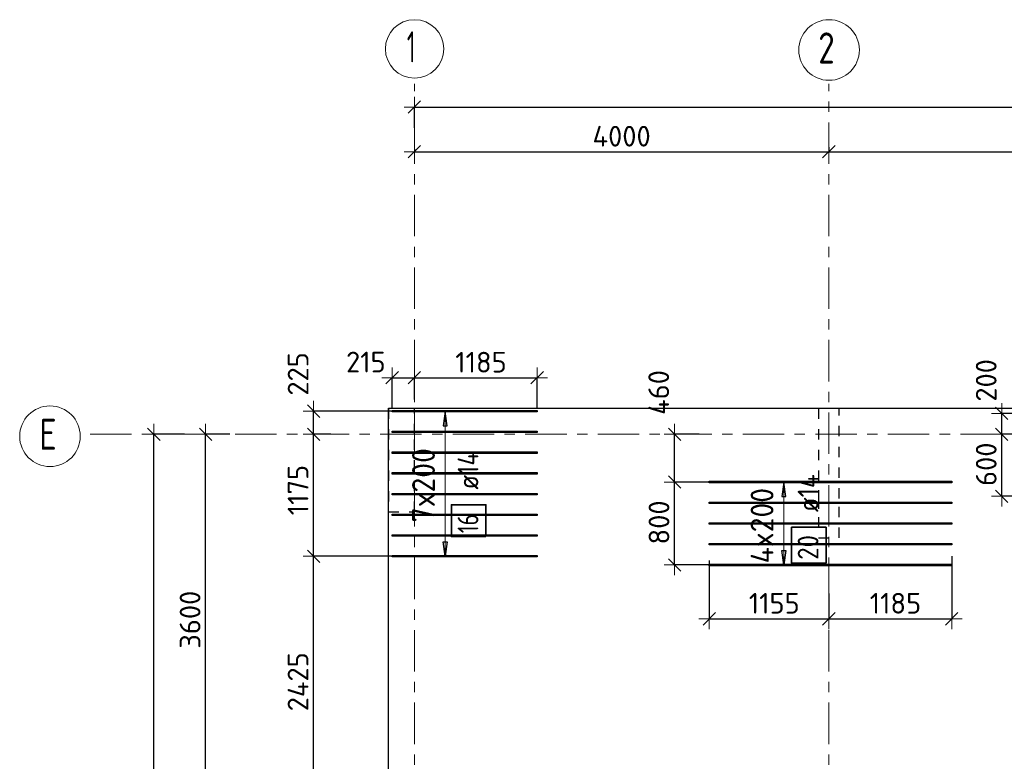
# Model space of a CAD drawing. Header units: metres. Extents: x -38 to 98, y -15 to 21.
# Tile 8 of 147: x -3.31 to 6.19, y 13.24 to 20.4. Entities that reach past the tile are written whole.
import ezdxf

# ---------------------------------------------------------------- set-up
doc = ezdxf.new("R2010")
doc.units = ezdxf.units.M
doc.header["$PDMODE"] = 65
for name, pattern in [('______11', [0.5, 0.4, -0.05, 0, -0.05]), ('______2', [0.0405, 0.03, -0.0105]), ('______5', [1.1, 0.8, -0.1, 0.1, -0.1])]:
    doc.linetypes.add(name, pattern=pattern)
for name, color, linetype, lineweight in [('XR$1$Осевая линия (1)', 7, '______5', 13), ('XR$1$Размерная линия (1)', 7, 'Continuous', 13), ('XR$4$Перекрытие (1)', 7, 'Continuous', 35), ('XR$4$Размерная линия (1)', 7, 'Continuous', 13)]:
    doc.layers.add(name, color=color, linetype=linetype, lineweight=lineweight)
doc.layers.add('XR$4$Арм.стержн.Доп. Арм верхн.зоны Х', color=7, linetype='Continuous', lineweight=35, true_color=0x8c8cff)
doc.layers.add('XR$6$Стена_ бетон несущ.', color=7, linetype='Continuous', lineweight=70, true_color=0xb4b496)
doc.styles.add('ISOCPEUR', font='txt')
doc.dimstyles.new('DIMSTYLE_2', dxfattribs={"dimtxt": 0.2, "dimasz": 0.2, "dimexe": 0, "dimexo": 0, "dimgap": 0.1, "dimtad": 2, "dimdec": 0, "dimlfac": 1000, "dimrnd": 5, "dimzin": 12, "dimdsep": 46, "dimtxsty": 'ISOCPEUR', "dimblk1": 'ALL_ML_STRICH', "dimblk2": 'ALL_ML_STRICH', "dimsah": 1, "dimcen": 0, "dimclrd": 7, "dimclre": 256, "dimclrt": 7, "dimadec": 0, "dimazin": 0, "dimtfac": 1, "dimtdec": 0, "dimtix": 1, "dimtmove": 2, "dimatfit": 3, "dimfxl": 0, "dimtzin": 0, "dimlwd": 0, "dimlwe": -3, "dimarcsym": 0})
doc.dimstyles.new('DIMSTYLE_3', dxfattribs={"dimtxt": 0.2, "dimasz": 0.2, "dimexe": 0, "dimexo": 0, "dimgap": 0.1, "dimtad": 2, "dimdec": 0, "dimlfac": 1000, "dimrnd": 5, "dimzin": 12, "dimdsep": 46, "dimtxsty": 'ISOCPEUR', "dimblk1": 'ALL_ML_STRICH', "dimblk2": 'ALL_ML_STRICH', "dimsah": 1, "dimcen": 0, "dimclrd": 7, "dimclre": 256, "dimclrt": 7, "dimadec": 0, "dimazin": 0, "dimtfac": 1, "dimtdec": 0, "dimtix": 1, "dimtmove": 2, "dimatfit": 3, "dimfxl": 0, "dimtzin": 0, "dimlwd": 0, "dimlwe": -3, "dimarcsym": 0})
doc.dimstyles.new('DIMSTYLE_33', dxfattribs={"dimtxt": 0.2, "dimasz": 0.2, "dimexe": 0, "dimexo": 0, "dimgap": 0.1, "dimtad": 2, "dimdec": 0, "dimlfac": 1000, "dimrnd": 5, "dimzin": 12, "dimdsep": 46, "dimtxsty": 'ISOCPEUR', "dimblk1": 'ALL_ML_STRICH', "dimblk2": 'ALL_ML_STRICH', "dimsah": 1, "dimcen": 0, "dimclrd": 7, "dimclre": 256, "dimclrt": 7, "dimadec": 0, "dimazin": 0, "dimtfac": 1, "dimtdec": 0, "dimtix": 1, "dimtmove": 2, "dimatfit": 3, "dimfxl": 0, "dimtvp": 1.2, "dimtzin": 0, "dimlwd": 0, "dimlwe": -3, "dimarcsym": 0})

# ---------------------------------------------------------------- blocks, each defined once
blk = doc.blocks.new('ALL_ML_STRICH')
at = {"color": 0, "linetype": 'ByBlock', "lineweight": -2}
for p, q in [((0, -0.5), (0, 0.5)), ((-1, 0), (0.5, 0)), ((-0.3, -0.3), (0.3, 0.3))]:
    blk.add_line(p, q, dxfattribs=at)
blk = doc.blocks.new('*D4')
at = {"layer": 'DEFPOINTS', "color": 7, "linetype": 'Continuous', "lineweight": 13, "transparency": 33554687}
for p in [(-1.6986, 16.4), (-2.2938, 0), (-2.0153, 0)]:
    blk.add_point(p, dxfattribs=at)
at = {"layer": 'XR$1$Размерная линия (1)', "color": 9, "linetype": 'Continuous', "lineweight": -2, "true_color": 0xc7c7c7, "transparency": 33554687}
for p, q in [((-1.7186, 16.4), (-2.0153, 16.4)), ((-2.2738, 0), (-2.0153, 0))]:
    blk.add_line(p, q, dxfattribs=at)
at = {"layer": 'XR$1$Размерная линия (1)', "color": 7, "linetype": 'Continuous', "lineweight": -2, "transparency": 33554687}
blk.add_line((-2.0153, 0), (-2.0153, 16.4), dxfattribs=at)
at = {"layer": 'XR$1$Размерная линия (1)', "color": 7, "linetype": 'Continuous', "lineweight": 13, "transparency": 33554687, "xscale": 0.2, "yscale": 0.2, "zscale": 0.2}
for p, rotation in [((-2.0153, 16.4), 90), ((-2.0153, 0), 270)]:
    blk.add_blockref('ALL_ML_STRICH', p, dxfattribs=dict(at, rotation=rotation))
at = {"layer": 'XR$1$Размерная линия (1)', "color": 7, "linetype": 'Continuous', "lineweight": 13, "transparency": 33554687, "insert": (-2.1653, 8.22), "char_height": 0.2, "width": 1, "attachment_point": 5, "rotation": 90, "style": 'ISOCPEUR'}
blk.add_mtext('\\A1;{16400}', dxfattribs=at)
blk = doc.blocks.new('*D9')
at = {"layer": 'DEFPOINTS', "color": 7, "linetype": 'Continuous', "lineweight": 13, "transparency": 33554687}
for p in [(-1.2605, 16.4), (-1.5153, 12.8), (-1.3472, 12.8)]:
    blk.add_point(p, dxfattribs=at)
at = {"layer": 'XR$1$Размерная линия (1)', "color": 9, "linetype": 'Continuous', "lineweight": -2, "true_color": 0xc7c7c7, "transparency": 33554687}
for p, q in [((-1.2805, 16.4), (-1.5153, 16.4)), ((-1.3672, 12.8), (-1.5153, 12.8))]:
    blk.add_line(p, q, dxfattribs=at)
at = {"layer": 'XR$1$Размерная линия (1)', "color": 7, "linetype": 'Continuous', "lineweight": -2, "transparency": 33554687}
blk.add_line((-1.5153, 12.8), (-1.5153, 16.4), dxfattribs=at)
at = {"layer": 'XR$1$Размерная линия (1)', "color": 7, "linetype": 'Continuous', "lineweight": 13, "transparency": 33554687, "xscale": 0.2, "yscale": 0.2, "zscale": 0.2}
for p, rotation in [((-1.5153, 16.4), 90), ((-1.5153, 12.8), 270)]:
    blk.add_blockref('ALL_ML_STRICH', p, dxfattribs=dict(at, rotation=rotation))
at = {"layer": 'XR$1$Размерная линия (1)', "color": 7, "linetype": 'Continuous', "lineweight": 13, "transparency": 33554687, "insert": (-1.6653, 14.61), "char_height": 0.2, "width": 0.8, "attachment_point": 5, "rotation": 90, "style": 'ISOCPEUR'}
blk.add_mtext('\\A1;{3600}', dxfattribs=at)
blk = doc.blocks.new('*D10')
at = {"layer": 'DEFPOINTS', "color": 7, "linetype": 'Continuous', "lineweight": 13, "transparency": 33554687}
for p in [(0.5, 19.5574), (0.5, 19.3768), (61.6, 17.1197)]:
    blk.add_point(p, dxfattribs=at)
at = {"layer": 'XR$1$Размерная линия (1)', "color": 9, "linetype": 'Continuous', "lineweight": -2, "true_color": 0xc7c7c7, "transparency": 33554687}
for p, q in [((0.5, 19.3568), (0.5, 19.5574)), ((61.6, 17.1397), (61.6, 19.5574))]:
    blk.add_line(p, q, dxfattribs=at)
at = {"layer": 'XR$1$Размерная линия (1)', "color": 7, "linetype": 'Continuous', "lineweight": -2, "transparency": 33554687}
blk.add_line((0.5, 19.5574), (61.6, 19.5574), dxfattribs=at)
at = {"layer": 'XR$1$Размерная линия (1)', "color": 7, "linetype": 'Continuous', "lineweight": 13, "transparency": 33554687, "xscale": 0.2, "yscale": 0.2, "zscale": 0.2, "rotation": 180}
blk.add_blockref('ALL_ML_STRICH', (0.5, 19.5574), dxfattribs=at)
at = {"layer": 'XR$1$Размерная линия (1)', "color": 7, "linetype": 'Continuous', "lineweight": 13, "transparency": 33554687, "xscale": 0.2, "yscale": 0.2, "zscale": 0.2}
blk.add_blockref('ALL_ML_STRICH', (61.6, 19.5574), dxfattribs=at)
at = {"layer": 'XR$1$Размерная линия (1)', "color": 7, "linetype": 'Continuous', "lineweight": 13, "transparency": 33554687, "insert": (31.1, 19.7074), "char_height": 0.2, "width": 1, "attachment_point": 5, "style": 'ISOCPEUR'}
blk.add_mtext('\\A1;{61100}', dxfattribs=at)
blk = doc.blocks.new('*D25')
at = {"layer": 'DEFPOINTS', "color": 7, "linetype": 'Continuous', "lineweight": 13, "transparency": 33554687}
for p in [(0.5, 19.1695), (0.5, 19.1261), (4.5, 19.1912)]:
    blk.add_point(p, dxfattribs=at)
at = {"layer": 'XR$1$Размерная линия (1)', "color": 9, "linetype": 'Continuous', "lineweight": -2, "true_color": 0xc7c7c7, "transparency": 33554687}
for p, q in [((0.5, 19.1495), (0.5, 19.1261)), ((4.5, 19.1712), (4.5, 19.1261))]:
    blk.add_line(p, q, dxfattribs=at)
at = {"layer": 'XR$1$Размерная линия (1)', "color": 7, "linetype": 'Continuous', "lineweight": -2, "transparency": 33554687}
blk.add_line((0.5, 19.1261), (4.5, 19.1261), dxfattribs=at)
at = {"layer": 'XR$1$Размерная линия (1)', "color": 7, "linetype": 'Continuous', "lineweight": 13, "transparency": 33554687, "xscale": 0.2, "yscale": 0.2, "zscale": 0.2, "rotation": 180}
blk.add_blockref('ALL_ML_STRICH', (0.5, 19.1261), dxfattribs=at)
at = {"layer": 'XR$1$Размерная линия (1)', "color": 7, "linetype": 'Continuous', "lineweight": 13, "transparency": 33554687, "xscale": 0.2, "yscale": 0.2, "zscale": 0.2}
blk.add_blockref('ALL_ML_STRICH', (4.5, 19.1261), dxfattribs=at)
at = {"layer": 'XR$1$Размерная линия (1)', "color": 7, "linetype": 'Continuous', "lineweight": 13, "transparency": 33554687, "insert": (2.5, 19.2761), "char_height": 0.2, "width": 0.8, "attachment_point": 5, "style": 'ISOCPEUR'}
blk.add_mtext('\\A1;{4000}', dxfattribs=at)
blk = doc.blocks.new('*D26')
at = {"layer": 'DEFPOINTS', "color": 7, "linetype": 'Continuous', "lineweight": 13, "transparency": 33554687}
for p in [(4.5, 19.1912), (4.5, 19.1261), (9.15, 19.1262)]:
    blk.add_point(p, dxfattribs=at)
at = {"layer": 'XR$1$Размерная линия (1)', "color": 9, "linetype": 'Continuous', "lineweight": -2, "true_color": 0xc7c7c7, "transparency": 33554687}
for p, q in [((4.5, 19.1712), (4.5, 19.1261)), ((9.15, 19.1261), (9.15, 19.1261))]:
    blk.add_line(p, q, dxfattribs=at)
at = {"layer": 'XR$1$Размерная линия (1)', "color": 7, "linetype": 'Continuous', "lineweight": -2, "transparency": 33554687}
blk.add_line((4.5, 19.1261), (9.15, 19.1261), dxfattribs=at)
at = {"layer": 'XR$1$Размерная линия (1)', "color": 7, "linetype": 'Continuous', "lineweight": 13, "transparency": 33554687, "xscale": 0.2, "yscale": 0.2, "zscale": 0.2, "rotation": 180}
blk.add_blockref('ALL_ML_STRICH', (4.5, 19.1261), dxfattribs=at)
at = {"layer": 'XR$1$Размерная линия (1)', "color": 7, "linetype": 'Continuous', "lineweight": 13, "transparency": 33554687, "xscale": 0.2, "yscale": 0.2, "zscale": 0.2}
blk.add_blockref('ALL_ML_STRICH', (9.15, 19.1261), dxfattribs=at)
at = {"layer": 'XR$1$Размерная линия (1)', "color": 7, "linetype": 'Continuous', "lineweight": 13, "transparency": 33554687, "insert": (6.825, 19.2761), "char_height": 0.2, "width": 0.8, "attachment_point": 5, "style": 'ISOCPEUR'}
blk.add_mtext('\\A1;{4650}', dxfattribs=at)
blk = doc.blocks.new('*D259')
at = {"layer": 'DEFPOINTS', "color": 7, "linetype": 'Continuous', "lineweight": 13, "transparency": 33554687}
for p in [(0.2851, 16.9453), (0.5, 16.7159), (0.2851, 16.6306)]:
    blk.add_point(p, dxfattribs=at)
at = {"layer": 'XR$4$Размерная линия (1)', "color": 9, "linetype": 'Continuous', "lineweight": -2, "true_color": 0xc7c7c7, "transparency": 33554687}
for p, q in [((0.2851, 16.6506), (0.2851, 16.9453)), ((0.5, 16.7359), (0.5, 16.9453))]:
    blk.add_line(p, q, dxfattribs=at)
at = {"layer": 'XR$4$Размерная линия (1)', "color": 7, "linetype": 'Continuous', "lineweight": -2, "transparency": 33554687}
blk.add_line((0.2851, 16.9453), (0.5, 16.9453), dxfattribs=at)
at = {"layer": 'XR$4$Размерная линия (1)', "color": 7, "linetype": 'Continuous', "lineweight": 13, "transparency": 33554687, "xscale": 0.2, "yscale": 0.2, "zscale": 0.2, "rotation": 180}
blk.add_blockref('ALL_ML_STRICH', (0.2851, 16.9453), dxfattribs=at)
at = {"layer": 'XR$4$Размерная линия (1)', "color": 7, "linetype": 'Continuous', "lineweight": 13, "transparency": 33554687, "xscale": 0.2, "yscale": 0.2, "zscale": 0.2}
blk.add_blockref('ALL_ML_STRICH', (0.5, 16.9453), dxfattribs=at)
at = {"layer": 'XR$4$Размерная линия (1)', "color": 7, "linetype": 'Continuous', "lineweight": 13, "transparency": 33554687, "insert": (0.0313, 17.0967), "char_height": 0.2, "width": 0.6, "attachment_point": 5, "style": 'ISOCPEUR'}
blk.add_mtext('\\A1;{215}', dxfattribs=at)
blk = doc.blocks.new('*D260')
at = {"layer": 'DEFPOINTS', "color": 7, "linetype": 'Continuous', "lineweight": 13, "transparency": 33554687}
for p in [(0.5, 16.9453), (0.5, 16.7159), (1.6851, 16.6306)]:
    blk.add_point(p, dxfattribs=at)
at = {"layer": 'XR$4$Размерная линия (1)', "color": 9, "linetype": 'Continuous', "lineweight": -2, "true_color": 0xc7c7c7, "transparency": 33554687}
for p, q in [((0.5, 16.7359), (0.5, 16.9453)), ((1.6851, 16.6506), (1.6851, 16.9453))]:
    blk.add_line(p, q, dxfattribs=at)
at = {"layer": 'XR$4$Размерная линия (1)', "color": 7, "linetype": 'Continuous', "lineweight": -2, "transparency": 33554687}
blk.add_line((0.5, 16.9453), (1.6851, 16.9453), dxfattribs=at)
at = {"layer": 'XR$4$Размерная линия (1)', "color": 7, "linetype": 'Continuous', "lineweight": 13, "transparency": 33554687, "xscale": 0.2, "yscale": 0.2, "zscale": 0.2, "rotation": 180}
blk.add_blockref('ALL_ML_STRICH', (0.5, 16.9453), dxfattribs=at)
at = {"layer": 'XR$4$Размерная линия (1)', "color": 7, "linetype": 'Continuous', "lineweight": 13, "transparency": 33554687, "xscale": 0.2, "yscale": 0.2, "zscale": 0.2}
blk.add_blockref('ALL_ML_STRICH', (1.6851, 16.9453), dxfattribs=at)
at = {"layer": 'XR$4$Размерная линия (1)', "color": 7, "linetype": 'Continuous', "lineweight": 13, "transparency": 33554687, "insert": (1.1426, 17.0953), "char_height": 0.2, "width": 0.8, "attachment_point": 5, "style": 'ISOCPEUR'}
blk.add_mtext('\\A1;{1185}', dxfattribs=at)
blk = doc.blocks.new('*D263')
at = {"layer": 'DEFPOINTS', "color": 7, "linetype": 'Continuous', "lineweight": 13, "transparency": 33554687}
for p in [(0.3612, 15.2226), (-0.4731, 12.8), (-0.2123, 12.8)]:
    blk.add_point(p, dxfattribs=at)
at = {"layer": 'XR$4$Размерная линия (1)', "color": 9, "linetype": 'Continuous', "lineweight": -2, "true_color": 0xc7c7c7, "transparency": 33554687}
for p, q in [((0.3412, 15.2226), (-0.4731, 15.2226)), ((-0.2323, 12.8), (-0.4731, 12.8))]:
    blk.add_line(p, q, dxfattribs=at)
at = {"layer": 'XR$4$Размерная линия (1)', "color": 7, "linetype": 'Continuous', "lineweight": -2, "transparency": 33554687}
blk.add_line((-0.4731, 12.8), (-0.4731, 15.2226), dxfattribs=at)
at = {"layer": 'XR$4$Размерная линия (1)', "color": 7, "linetype": 'Continuous', "lineweight": 13, "transparency": 33554687, "xscale": 0.2, "yscale": 0.2, "zscale": 0.2}
for p, rotation in [((-0.4731, 15.2226), 90), ((-0.4731, 12.8), 270)]:
    blk.add_blockref('ALL_ML_STRICH', p, dxfattribs=dict(at, rotation=rotation))
at = {"layer": 'XR$4$Размерная линия (1)', "color": 7, "linetype": 'Continuous', "lineweight": 13, "transparency": 33554687, "insert": (-0.6231, 14.0113), "char_height": 0.2, "width": 0.8, "attachment_point": 5, "rotation": 90, "style": 'ISOCPEUR'}
blk.add_mtext('\\A1;{2425}', dxfattribs=at)
blk = doc.blocks.new('*D264')
at = {"layer": 'DEFPOINTS', "color": 7, "linetype": 'Continuous', "lineweight": 13, "transparency": 33554687}
for p in [(-0.2871, 16.4), (-0.4731, 15.2226), (0.3612, 15.2226)]:
    blk.add_point(p, dxfattribs=at)
at = {"layer": 'XR$4$Размерная линия (1)', "color": 9, "linetype": 'Continuous', "lineweight": -2, "true_color": 0xc7c7c7, "transparency": 33554687}
for p, q in [((-0.3071, 16.4), (-0.4731, 16.4)), ((0.3412, 15.2226), (-0.4731, 15.2226))]:
    blk.add_line(p, q, dxfattribs=at)
at = {"layer": 'XR$4$Размерная линия (1)', "color": 7, "linetype": 'Continuous', "lineweight": -2, "transparency": 33554687}
blk.add_line((-0.4731, 15.2226), (-0.4731, 16.4), dxfattribs=at)
at = {"layer": 'XR$4$Размерная линия (1)', "color": 7, "linetype": 'Continuous', "lineweight": 13, "transparency": 33554687, "xscale": 0.2, "yscale": 0.2, "zscale": 0.2}
for p, rotation in [((-0.4731, 16.4), 90), ((-0.4731, 15.2226), 270)]:
    blk.add_blockref('ALL_ML_STRICH', p, dxfattribs=dict(at, rotation=rotation))
at = {"layer": 'XR$4$Размерная линия (1)', "color": 7, "linetype": 'Continuous', "lineweight": 13, "transparency": 33554687, "insert": (-0.6231, 15.8613), "char_height": 0.2, "width": 0.8, "attachment_point": 5, "rotation": 90, "style": 'ISOCPEUR'}
blk.add_mtext('\\A1;{1175}', dxfattribs=at)
blk = doc.blocks.new('*D265')
at = {"layer": 'DEFPOINTS', "color": 7, "linetype": 'Continuous', "lineweight": 13, "transparency": 33554687}
for p in [(0.323, 16.6226), (-0.4731, 16.4), (-0.2871, 16.4)]:
    blk.add_point(p, dxfattribs=at)
at = {"layer": 'XR$4$Размерная линия (1)', "color": 9, "linetype": 'Continuous', "lineweight": -2, "true_color": 0xc7c7c7, "transparency": 33554687}
for p, q in [((0.303, 16.6226), (-0.4731, 16.6226)), ((-0.3071, 16.4), (-0.4731, 16.4))]:
    blk.add_line(p, q, dxfattribs=at)
at = {"layer": 'XR$4$Размерная линия (1)', "color": 7, "linetype": 'Continuous', "lineweight": -2, "transparency": 33554687}
blk.add_line((-0.4731, 16.4), (-0.4731, 16.6226), dxfattribs=at)
at = {"layer": 'XR$4$Размерная линия (1)', "color": 7, "linetype": 'Continuous', "lineweight": 13, "transparency": 33554687, "xscale": 0.2, "yscale": 0.2, "zscale": 0.2}
for p, rotation in [((-0.4731, 16.6226), 90), ((-0.4731, 16.4), 270)]:
    blk.add_blockref('ALL_ML_STRICH', p, dxfattribs=dict(at, rotation=rotation))
at = {"layer": 'XR$4$Размерная линия (1)', "color": 7, "linetype": 'Continuous', "lineweight": 13, "transparency": 33554687, "insert": (-0.6226, 16.9821), "char_height": 0.2, "width": 0.6, "attachment_point": 5, "rotation": 90, "style": 'ISOCPEUR'}
blk.add_mtext('\\A1;{225}', dxfattribs=at)
blk = doc.blocks.new('*D306')
at = {"layer": 'DEFPOINTS', "color": 7, "linetype": 'Continuous', "lineweight": 13, "transparency": 33554687}
for p in [(3.4334, 15.9387), (3.0111, 15.1387), (3.4068, 15.1387)]:
    blk.add_point(p, dxfattribs=at)
at = {"layer": 'XR$4$Размерная линия (1)', "color": 9, "linetype": 'Continuous', "lineweight": -2, "true_color": 0xc7c7c7, "transparency": 33554687}
for p, q in [((3.4134, 15.9387), (3.0111, 15.9387)), ((3.3868, 15.1387), (3.0111, 15.1387))]:
    blk.add_line(p, q, dxfattribs=at)
at = {"layer": 'XR$4$Размерная линия (1)', "color": 7, "linetype": 'Continuous', "lineweight": -2, "transparency": 33554687}
blk.add_line((3.0111, 15.1387), (3.0111, 15.9387), dxfattribs=at)
at = {"layer": 'XR$4$Размерная линия (1)', "color": 7, "linetype": 'Continuous', "lineweight": 13, "transparency": 33554687, "xscale": 0.2, "yscale": 0.2, "zscale": 0.2}
for p, rotation in [((3.0111, 15.9387), 90), ((3.0111, 15.1387), 270)]:
    blk.add_blockref('ALL_ML_STRICH', p, dxfattribs=dict(at, rotation=rotation))
at = {"layer": 'XR$4$Размерная линия (1)', "color": 7, "linetype": 'Continuous', "lineweight": 13, "transparency": 33554687, "insert": (2.8611, 15.5487), "char_height": 0.2, "width": 0.6, "attachment_point": 5, "rotation": 90, "style": 'ISOCPEUR'}
blk.add_mtext('\\A1;{800}', dxfattribs=at)
blk = doc.blocks.new('*D307')
at = {"layer": 'DEFPOINTS', "color": 7, "linetype": 'Continuous', "lineweight": 13, "transparency": 33554687}
for p in [(3.2676, 16.4), (3.0111, 15.9387), (3.4334, 15.9387)]:
    blk.add_point(p, dxfattribs=at)
at = {"layer": 'XR$4$Размерная линия (1)', "color": 9, "linetype": 'Continuous', "lineweight": -2, "true_color": 0xc7c7c7, "transparency": 33554687}
for p, q in [((3.2476, 16.4), (3.0111, 16.4)), ((3.4134, 15.9387), (3.0111, 15.9387))]:
    blk.add_line(p, q, dxfattribs=at)
at = {"layer": 'XR$4$Размерная линия (1)', "color": 7, "linetype": 'Continuous', "lineweight": -2, "transparency": 33554687}
blk.add_line((3.0111, 15.9387), (3.0111, 16.4), dxfattribs=at)
at = {"layer": 'XR$4$Размерная линия (1)', "color": 7, "linetype": 'Continuous', "lineweight": 13, "transparency": 33554687, "xscale": 0.2, "yscale": 0.2, "zscale": 0.2}
for p, rotation in [((3.0111, 16.4), 90), ((3.0111, 15.9387), 270)]:
    blk.add_blockref('ALL_ML_STRICH', p, dxfattribs=dict(at, rotation=rotation))
at = {"layer": 'XR$4$Размерная линия (1)', "color": 7, "linetype": 'Continuous', "lineweight": 13, "transparency": 33554687, "insert": (2.8584, 16.8031), "char_height": 0.2, "width": 0.6, "attachment_point": 5, "rotation": 90, "style": 'ISOCPEUR'}
blk.add_mtext('\\A1;{460}', dxfattribs=at)
blk = doc.blocks.new('*D308')
at = {"layer": 'DEFPOINTS', "color": 7, "linetype": 'Continuous', "lineweight": 13, "transparency": 33554687}
for p in [(3.3463, 15.2026), (4.5, 14.8445), (3.3463, 14.619)]:
    blk.add_point(p, dxfattribs=at)
at = {"layer": 'XR$4$Размерная линия (1)', "color": 9, "linetype": 'Continuous', "lineweight": -2, "true_color": 0xc7c7c7, "transparency": 33554687}
for p, q in [((3.3463, 15.1826), (3.3463, 14.619)), ((4.5, 14.8645), (4.5, 14.619))]:
    blk.add_line(p, q, dxfattribs=at)
at = {"layer": 'XR$4$Размерная линия (1)', "color": 7, "linetype": 'Continuous', "lineweight": -2, "transparency": 33554687}
blk.add_line((3.3463, 14.619), (4.5, 14.619), dxfattribs=at)
at = {"layer": 'XR$4$Размерная линия (1)', "color": 7, "linetype": 'Continuous', "lineweight": 13, "transparency": 33554687, "xscale": 0.2, "yscale": 0.2, "zscale": 0.2, "rotation": 180}
blk.add_blockref('ALL_ML_STRICH', (3.3463, 14.619), dxfattribs=at)
at = {"layer": 'XR$4$Размерная линия (1)', "color": 7, "linetype": 'Continuous', "lineweight": 13, "transparency": 33554687, "xscale": 0.2, "yscale": 0.2, "zscale": 0.2}
blk.add_blockref('ALL_ML_STRICH', (4.5, 14.619), dxfattribs=at)
at = {"layer": 'XR$4$Размерная линия (1)', "color": 7, "linetype": 'Continuous', "lineweight": 13, "transparency": 33554687, "insert": (3.9732, 14.769), "char_height": 0.2, "width": 0.8, "attachment_point": 5, "style": 'ISOCPEUR'}
blk.add_mtext('\\A1;{1155}', dxfattribs=at)
blk = doc.blocks.new('*D309')
at = {"layer": 'DEFPOINTS', "color": 7, "linetype": 'Continuous', "lineweight": 13, "transparency": 33554687}
for p in [(5.6863, 15.2424), (4.5, 14.8445), (4.5, 14.619)]:
    blk.add_point(p, dxfattribs=at)
at = {"layer": 'XR$4$Размерная линия (1)', "color": 9, "linetype": 'Continuous', "lineweight": -2, "true_color": 0xc7c7c7, "transparency": 33554687}
for p, q in [((5.6863, 15.2224), (5.6863, 14.619)), ((4.5, 14.8645), (4.5, 14.619))]:
    blk.add_line(p, q, dxfattribs=at)
at = {"layer": 'XR$4$Размерная линия (1)', "color": 7, "linetype": 'Continuous', "lineweight": -2, "transparency": 33554687}
blk.add_line((4.5, 14.619), (5.6863, 14.619), dxfattribs=at)
at = {"layer": 'XR$4$Размерная линия (1)', "color": 7, "linetype": 'Continuous', "lineweight": 13, "transparency": 33554687, "xscale": 0.2, "yscale": 0.2, "zscale": 0.2, "rotation": 180}
blk.add_blockref('ALL_ML_STRICH', (4.5, 14.619), dxfattribs=at)
at = {"layer": 'XR$4$Размерная линия (1)', "color": 7, "linetype": 'Continuous', "lineweight": 13, "transparency": 33554687, "xscale": 0.2, "yscale": 0.2, "zscale": 0.2}
blk.add_blockref('ALL_ML_STRICH', (5.6863, 14.619), dxfattribs=at)
at = {"layer": 'XR$4$Размерная линия (1)', "color": 7, "linetype": 'Continuous', "lineweight": 13, "transparency": 33554687, "insert": (5.1432, 14.769), "char_height": 0.2, "width": 0.8, "attachment_point": 5, "style": 'ISOCPEUR'}
blk.add_mtext('\\A1;{1185}', dxfattribs=at)
blk = doc.blocks.new('*D310')
at = {"layer": 'DEFPOINTS', "color": 7, "linetype": 'Continuous', "lineweight": 13, "transparency": 33554687}
for p in [(6.6021, 16.4), (6.1694, 15.8014), (6.9498, 15.8014)]:
    blk.add_point(p, dxfattribs=at)
at = {"layer": 'XR$4$Размерная линия (1)', "color": 9, "linetype": 'Continuous', "lineweight": -2, "true_color": 0xc7c7c7, "transparency": 33554687}
for p, q in [((6.5821, 16.4), (6.1694, 16.4)), ((6.9298, 15.8014), (6.1694, 15.8014))]:
    blk.add_line(p, q, dxfattribs=at)
at = {"layer": 'XR$4$Размерная линия (1)', "color": 7, "linetype": 'Continuous', "lineweight": -2, "transparency": 33554687}
blk.add_line((6.1694, 15.8014), (6.1694, 16.4), dxfattribs=at)
at = {"layer": 'XR$4$Размерная линия (1)', "color": 7, "linetype": 'Continuous', "lineweight": 13, "transparency": 33554687, "xscale": 0.2, "yscale": 0.2, "zscale": 0.2}
for p, rotation in [((6.1694, 16.4), 90), ((6.1694, 15.8014), 270)]:
    blk.add_blockref('ALL_ML_STRICH', p, dxfattribs=dict(at, rotation=rotation))
at = {"layer": 'XR$4$Размерная линия (1)', "color": 7, "linetype": 'Continuous', "lineweight": 13, "transparency": 33554687, "insert": (6.0194, 16.1107), "char_height": 0.2, "width": 0.6, "attachment_point": 5, "rotation": 90, "style": 'ISOCPEUR'}
blk.add_mtext('\\A1;{600}', dxfattribs=at)
blk = doc.blocks.new('*D311')
at = {"layer": 'DEFPOINTS', "color": 7, "linetype": 'Continuous', "lineweight": 13, "transparency": 33554687}
for p in [(6.9914, 16.6014), (6.1694, 16.4), (6.6021, 16.4)]:
    blk.add_point(p, dxfattribs=at)
at = {"layer": 'XR$4$Размерная линия (1)', "color": 9, "linetype": 'Continuous', "lineweight": -2, "true_color": 0xc7c7c7, "transparency": 33554687}
for p, q in [((6.9714, 16.6014), (6.1694, 16.6014)), ((6.5821, 16.4), (6.1694, 16.4))]:
    blk.add_line(p, q, dxfattribs=at)
at = {"layer": 'XR$4$Размерная линия (1)', "color": 7, "linetype": 'Continuous', "lineweight": -2, "transparency": 33554687}
blk.add_line((6.1694, 16.4), (6.1694, 16.6014), dxfattribs=at)
at = {"layer": 'XR$4$Размерная линия (1)', "color": 7, "linetype": 'Continuous', "lineweight": 13, "transparency": 33554687, "xscale": 0.2, "yscale": 0.2, "zscale": 0.2}
for p, rotation in [((6.1694, 16.6014), 90), ((6.1694, 16.4), 270)]:
    blk.add_blockref('ALL_ML_STRICH', p, dxfattribs=dict(at, rotation=rotation))
at = {"layer": 'XR$4$Размерная линия (1)', "color": 7, "linetype": 'Continuous', "lineweight": 13, "transparency": 33554687, "insert": (6.0191, 16.9198), "char_height": 0.2, "width": 0.6, "attachment_point": 5, "rotation": 90, "style": 'ISOCPEUR'}
blk.add_mtext('\\A1;{200}', dxfattribs=at)

msp = doc.modelspace()

# ---------------------------------------------------------------- linework, layer by layer
at = {"layer": 'XR$1$Осевая линия (1)', "color": 253, "linetype": '______11', "lineweight": 13, "true_color": 0xa0a0a0, "transparency": 33554687}
for p, q in [((0.5, -3.39), (0.5, 19.78)), ((4.5, -3.39), (4.5, 19.78)), ((-2.63, 16.4), (62.6, 16.4))]:
    msp.add_line(p, q, dxfattribs=at)
at = {"layer": 'XR$1$Осевая линия (1)', "color": 7, "linetype": 'Continuous', "lineweight": 13, "transparency": 33554687}
for centre, radius in [((0.5019, 20.1186), 0.2819), ((4.5024, 20.1081), 0.2924), ((-3.0176, 16.3805), 0.2924)]:
    msp.add_circle(centre, radius, dxfattribs=at)
at = {"layer": 'XR$4$Арм.стержн.Доп. Арм верхн.зоны Х', "color": 253, "linetype": 'Continuous', "lineweight": -3, "true_color": 0xa0a0a0, "transparency": 33554687}
for p, q in [((0.7977, 16.6226), (0.6977, 16.6226)), ((0.7977, 16.6226), (0.8977, 16.6226)), ((4.0658, 15.9387), (3.9658, 15.9387)), ((4.0658, 15.9387), (4.1658, 15.9387)), ((0.7977, 15.2226), (0.6977, 15.2226)), ((0.7977, 15.2226), (0.8977, 15.2226)), ((4.0658, 15.1387), (3.9658, 15.1387)), ((4.0658, 15.1387), (4.1658, 15.1387))]:
    msp.add_line(p, q, dxfattribs=at)
at = {"layer": 'XR$4$Арм.стержн.Доп. Арм верхн.зоны Х', "color": 7, "linetype": 'Continuous', "lineweight": 25, "transparency": 33554687}
for p, q in [((0.7977, 16.6226), (0.7777, 16.4826)), ((0.8177, 16.4826), (0.7977, 16.6226)), ((0.7777, 16.4826), (0.8177, 16.4826)), ((4.0658, 15.9387), (4.0458, 15.7987)), ((4.0858, 15.7987), (4.0658, 15.9387)), ((4.0458, 15.7987), (4.0858, 15.7987)), ((0.7977, 15.2226), (0.7777, 15.3626)), ((0.7777, 15.3626), (0.8177, 15.3626)), ((0.8177, 15.3626), (0.7977, 15.2226)), ((4.0658, 15.1387), (4.0458, 15.2787)), ((4.0458, 15.2787), (4.0858, 15.2787)), ((4.0858, 15.2787), (4.0658, 15.1387))]:
    msp.add_line(p, q, dxfattribs=at)
at = {"layer": 'XR$4$Арм.стержн.Доп. Арм верхн.зоны Х', "color": 7, "linetype": 'Continuous', "lineweight": 13, "transparency": 33554687}
for p, q in [((0.7977, 16.6226), (0.7977, 16.6226)), ((0.7977, 15.2226), (0.7977, 16.6226)), ((4.0658, 15.9387), (4.0658, 15.9387)), ((4.0658, 15.1387), (4.0658, 15.9387)), ((0.7977, 15.2226), (0.7977, 15.2226)), ((4.0658, 15.1387), (4.0658, 15.1387))]:
    msp.add_line(p, q, dxfattribs=at)
at = {"layer": 'XR$4$Арм.стержн.Доп. Арм верхн.зоны Х', "color": 7, "linetype": 'Continuous', "lineweight": 25, "transparency": 33554687}
for points in [[(0.2851, 16.6296), (1.6851, 16.6296), (1.6851, 16.6156), (0.2851, 16.6156), (0.2851, 16.6296)], [(0.2851, 16.4296), (1.6851, 16.4296), (1.6851, 16.4156), (0.2851, 16.4156), (0.2851, 16.4296)], [(0.2851, 16.2296), (1.6851, 16.2296), (1.6851, 16.2156), (0.2851, 16.2156), (0.2851, 16.2296)], [(0.2851, 16.0296), (1.6851, 16.0296), (1.6851, 16.0156), (0.2851, 16.0156), (0.2851, 16.0296)], [(5.6863, 15.9317), (3.3463, 15.9317), (3.3463, 15.9457), (5.6863, 15.9457), (5.6863, 15.9317)], [(0.2851, 15.8296), (1.6851, 15.8296), (1.6851, 15.8156), (0.2851, 15.8156), (0.2851, 15.8296)], [(5.6863, 15.7317), (3.3463, 15.7317), (3.3463, 15.7457), (5.6863, 15.7457), (5.6863, 15.7317)], [(0.2851, 15.6296), (1.6851, 15.6296), (1.6851, 15.6156), (0.2851, 15.6156), (0.2851, 15.6296)], [(5.6863, 15.5317), (3.3463, 15.5317), (3.3463, 15.5457), (5.6863, 15.5457), (5.6863, 15.5317)], [(0.2851, 15.4296), (1.6851, 15.4296), (1.6851, 15.4156), (0.2851, 15.4156), (0.2851, 15.4296)], [(5.6863, 15.3317), (3.3463, 15.3317), (3.3463, 15.3457), (5.6863, 15.3457), (5.6863, 15.3317)], [(0.2851, 15.2296), (1.6851, 15.2296), (1.6851, 15.2156), (0.2851, 15.2156), (0.2851, 15.2296)], [(5.6863, 15.1317), (3.3463, 15.1317), (3.3463, 15.1457), (5.6863, 15.1457), (5.6863, 15.1317)]]:
    msp.add_lwpolyline(points, dxfattribs=at)
at = {"layer": 'XR$4$Арм.стержн.Доп. Арм верхн.зоны Х', "color": 7, "linetype": 'Continuous', "lineweight": 35, "transparency": 33554687}
for points in [[(1.191, 15.4125), (1.191, 15.7191), (0.8577, 15.7191), (0.8577, 15.4125), (1.191, 15.4125)], [(4.4733, 15.1555), (4.4733, 15.5021), (4.14, 15.5021), (4.14, 15.1555), (4.4733, 15.1555)]]:
    msp.add_lwpolyline(points, dxfattribs=at)
at = {"layer": 'XR$4$Перекрытие (1)', "color": 7, "linetype": 'Continuous', "lineweight": 25, "transparency": 33554687}
for p, q in [((0.25, -0.2498), (0.25, 16.6502)), ((0.25, 16.6502), (7.4996, 16.6502))]:
    msp.add_line(p, q, dxfattribs=at)
at = {"layer": 'XR$6$Стена_ бетон несущ.', "color": 253, "linetype": '______2', "lineweight": -3, "true_color": 0xa0a0a0, "transparency": 33554687}
for p, q in [((0.5, 16.65), (0.25, 16.65)), ((0.25, 16.65), (0.25, 15.65)), ((0.5, 16.4), (0.5, 16.65)), ((4.4, 16.65), (4.4, 15.86)), ((4.6, 16.65), (4.4, 16.65)), ((4.6, 15.78), (4.6, 16.65)), ((0.5, 15.65), (0.5, 16.4)), ((4.4, 15.86), (4.4, 15.84)), ((4.4, 15.84), (4.4, 15.78)), ((4.4, 15.78), (4.4, 15.6)), ((4.6, 15.6), (4.6, 15.78)), ((0.25, 15.65), (0.5, 15.65)), ((4.4, 15.6), (4.4, 15.4)), ((4.6, 15.4), (4.6, 15.6)), ((4.4, 15.4), (4.6, 15.4))]:
    msp.add_line(p, q, dxfattribs=at)

# ---------------------------------------------------------------- texts
at = {"layer": 'XR$1$Осевая линия (1)', "color": 7, "linetype": 'Continuous', "lineweight": 13, "transparency": 33554687, "char_height": 0.3, "attachment_point": 7, "style": 'ISOCPEUR'}
for s, insert, width in [('\\W0.56;1', (0.4269, 19.9881), 0.233333), ('\\W0.78;2', (4.3974, 19.9776), 0.326407), ('\\W0.78;Е', (-3.1226, 16.25), 0.326407)]:
    msp.add_mtext(s, dxfattribs=dict(at, insert=insert, width=width))
at = {"layer": 'XR$4$Арм.стержн.Доп. Арм верхн.зоны Х', "color": 7, "linetype": 'Continuous', "lineweight": 13, "transparency": 33554687, "char_height": 0.22, "attachment_point": 7, "rotation": 90, "style": 'ISOCPEUR'}
for s, insert, width in [('\\W0.95;7x200', (0.6977, 15.5486), 0.873359), ('\\W0.95;4x200', (3.9658, 15.1537), 0.895564)]:
    msp.add_mtext(s, dxfattribs=dict(at, insert=insert, width=width))
at = {"layer": 'XR$4$Арм.стержн.Доп. Арм верхн.зоны Х', "color": 7, "linetype": 'Continuous', "lineweight": 25, "transparency": 33554687, "char_height": 0.2, "attachment_point": 7, "rotation": 90, "style": 'ISOCPEUR'}
for s, insert, width in [('\\W0.89; ø14 ', (1.1177, 15.7525), 0.769432), ('\\W0.89; ø14 ', (4.4, 15.5355), 0.769432), ('\\W0.75;16', (1.1177, 15.4458), 0.314854), ('\\W0.87;20', (4.4, 15.1888), 0.367208)]:
    msp.add_mtext(s, dxfattribs=dict(at, insert=insert, width=width))

# ---------------------------------------------------------------- dimensions: what is measured, and where the dimension line sits
at = {"layer": 'XR$1$Размерная линия (1)', "color": 7, "linetype": 'Continuous', "lineweight": 13, "transparency": 33554687}
for base, p1, p2, picture, middle in [((61.6, 19.5574), (0.5, 19.3568), (61.6, 17.1397), '*D10', (31.1, 19.7074)), ((4.5, 19.1261), (0.5, 19.1495), (4.5, 19.1712), '*D25', (2.5, 19.2761)), ((9.15, 19.1261), (4.5, 19.1712), (9.15, 19.1261), '*D26', (6.825, 19.2761))]:
    dim = msp.add_linear_dim(base=base, p1=p1, p2=p2, dimstyle='DIMSTYLE_3', override={"dimpost": '<>', "dimclrd": 7, "dimclre": 9, "dimclrt": 7, "dimlwd": 0, "dimlwe": 65533}, dxfattribs=at)
    dim.commit()
    dim.dimension.update_dxf_attribs({"geometry": picture, "text_midpoint": middle, "dimtype": 160})
for base, p1, p2, dimstyle, picture, middle in [((-2.0153, 16.4), (-2.2738, 0), (-1.7186, 16.4), 'DIMSTYLE_2', '*D4', (-2.1653, 8.22)), ((-1.5153, 16.4), (-1.3672, 12.8), (-1.2805, 16.4), 'DIMSTYLE_3', '*D9', (-1.6653, 14.61))]:
    dim = msp.add_linear_dim(base=base, p1=p1, p2=p2, angle=90, dimstyle=dimstyle, override={"dimpost": '<>', "dimclrd": 7, "dimclre": 9, "dimclrt": 7, "dimlwd": 0, "dimlwe": 65533}, dxfattribs=at)
    dim.commit()
    dim.dimension.update_dxf_attribs({"geometry": picture, "text_midpoint": middle, "dimtype": 160})
at = {"layer": 'XR$4$Размерная линия (1)', "color": 7, "linetype": 'Continuous', "lineweight": 13, "transparency": 33554687}
for base, p1, p2, dimstyle, picture, middle in [((-0.4731, 16.6226), (-0.3071, 16.4), (0.303, 16.6226), 'DIMSTYLE_33', '*D265', (-0.6226, 16.9821)), ((6.1694, 16.6014), (6.5821, 16.4), (6.9714, 16.6014), 'DIMSTYLE_33', '*D311', (6.0191, 16.9198)), ((3.0111, 16.4), (3.4134, 15.9387), (3.2476, 16.4), 'DIMSTYLE_33', '*D307', (2.8584, 16.8031)), ((-0.4731, 16.4), (0.3412, 15.2226), (-0.3071, 16.4), 'DIMSTYLE_3', '*D264', (-0.6231, 15.8613)), ((6.1694, 16.4), (6.9298, 15.8014), (6.5821, 16.4), 'DIMSTYLE_3', '*D310', (6.0194, 16.1107)), ((3.0111, 15.9387), (3.3868, 15.1387), (3.4134, 15.9387), 'DIMSTYLE_3', '*D306', (2.8611, 15.5487)), ((-0.4731, 15.2226), (-0.2323, 12.8), (0.3412, 15.2226), 'DIMSTYLE_3', '*D263', (-0.6231, 14.0113))]:
    dim = msp.add_linear_dim(base=base, p1=p1, p2=p2, angle=90, dimstyle=dimstyle, override={"dimpost": '<>', "dimclrd": 7, "dimclre": 9, "dimclrt": 7, "dimlwd": 0, "dimlwe": 65533}, dxfattribs=at)
    dim.commit()
    dim.dimension.update_dxf_attribs({"geometry": picture, "text_midpoint": middle, "dimtype": 160})
for base, p1, p2, dimstyle, picture, middle in [((0.5, 16.9453), (0.2851, 16.6506), (0.5, 16.7359), 'DIMSTYLE_33', '*D259', (0.0313, 17.0967)), ((1.6851, 16.9453), (0.5, 16.7359), (1.6851, 16.6506), 'DIMSTYLE_3', '*D260', (1.1426, 17.0953)), ((5.6863, 14.619), (4.5, 14.8645), (5.6863, 15.2224), 'DIMSTYLE_3', '*D309', (5.1432, 14.769)), ((4.5, 14.619), (3.3463, 15.1826), (4.5, 14.8645), 'DIMSTYLE_3', '*D308', (3.9732, 14.769))]:
    dim = msp.add_linear_dim(base=base, p1=p1, p2=p2, dimstyle=dimstyle, override={"dimpost": '<>', "dimclrd": 7, "dimclre": 9, "dimclrt": 7, "dimlwd": 0, "dimlwe": 65533}, dxfattribs=at)
    dim.commit()
    dim.dimension.update_dxf_attribs({"geometry": picture, "text_midpoint": middle, "dimtype": 160})

doc.saveas('drawing.dxf')
